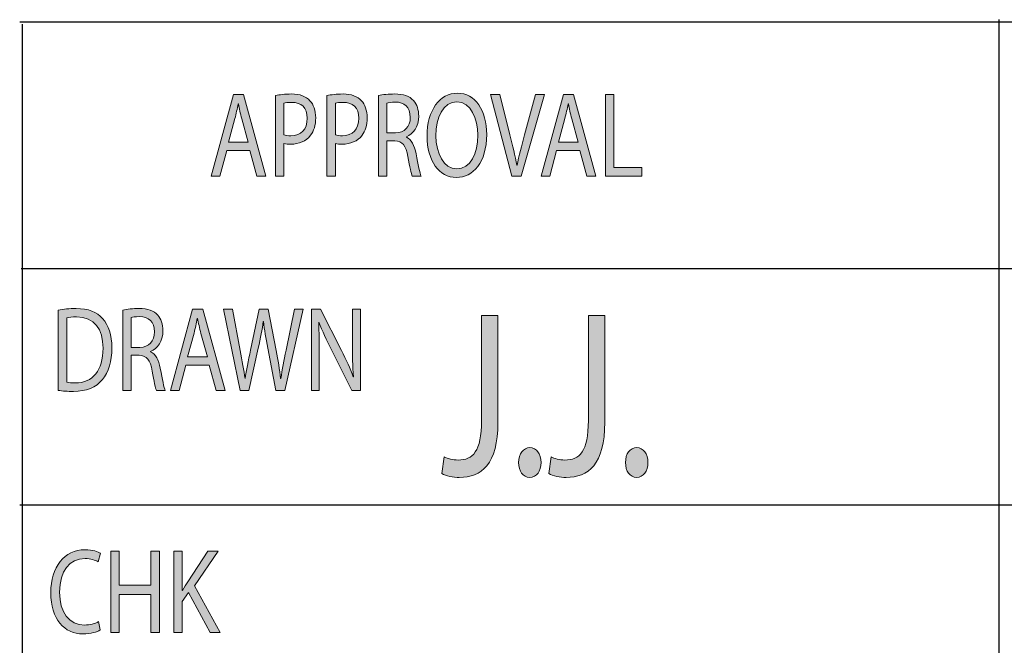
# Model space of a CAD drawing. Header units: inches. Extents: x -3.1 to 15.2, y -1.5 to 10.6.
# Tile 11 of 88: x 6.055 to 7.066, y 0.192 to 0.835. Entities that reach past the tile are written whole.
import ezdxf

# ---------------------------------------------------------------- set-up
doc = ezdxf.new("R2010")
doc.units = ezdxf.units.IN
doc.header["$MEASUREMENT"] = 0
doc.layers.add('chop', color=7, linetype='Continuous')

# ---------------------------------------------------------------- blocks, each defined once
blk = doc.blocks.new('block 3103')
at = {"layer": 'chop', "true_color": 0xffffff}
h = blk.add_hatch(color=7, dxfattribs=at)
h.dxf.hatch_style = 2
edge = h.paths.add_edge_path()
edge.add_spline(control_points=[(6.5343, 0.7166), (6.5343, 0.6878), (6.5203, 0.6725), (6.5032, 0.6725), (6.4854, 0.6725), (6.473, 0.6897), (6.473, 0.715), (6.473, 0.7417), (6.4862, 0.7591), (6.5042, 0.7591), (6.5225, 0.7591), (6.5343, 0.7415), (6.5343, 0.7166)], knot_values=[0, 0, 0, 0, 1, 1, 1, 2, 2, 2, 3, 3, 3, 4, 4, 4, 4], degree=3, periodic=1)
edge = h.paths.add_edge_path()
edge.add_spline(control_points=[(6.4822, 0.7153), (6.4822, 0.6974), (6.49, 0.6813), (6.5036, 0.6813), (6.5174, 0.6813), (6.5252, 0.6971), (6.5252, 0.7161), (6.5252, 0.7328), (6.5182, 0.7502), (6.5038, 0.7502), (6.4894, 0.7502), (6.4822, 0.7337), (6.4822, 0.7153)], knot_values=[0, 0, 0, 0, 1, 1, 1, 2, 2, 2, 3, 3, 3, 4, 4, 4, 4], degree=3, periodic=1)
h = blk.add_hatch(color=7, dxfattribs=at)
h.dxf.hatch_style = 2
h.paths.add_polyline_path([(6.2672, 0.7002), (6.2603, 0.6739), (6.2513, 0.6739), (6.2741, 0.7577), (6.2845, 0.7577), (6.3075, 0.6739), (6.2982, 0.6739), (6.291, 0.7002)])
edge = h.paths.add_edge_path()
edge.add_spline(control_points=[(6.2892, 0.7087), (6.2892, 0.7087), (6.2827, 0.7328), (6.2827, 0.7328), (6.2812, 0.7383), (6.2802, 0.7433), (6.2792, 0.7481), (6.2792, 0.7481), (6.279, 0.7481), (6.279, 0.7481), (6.278, 0.7432), (6.2769, 0.7381), (6.2756, 0.733), (6.2756, 0.733), (6.269, 0.7087), (6.269, 0.7087), (6.269, 0.7087), (6.2892, 0.7087), (6.2892, 0.7087)], knot_values=[0, 0, 0, 0, 1, 1, 1, 2, 2, 2, 3, 3, 3, 4, 4, 4, 5, 5, 5, 6, 6, 6, 6], degree=3, periodic=1)
h = blk.add_hatch(color=7, dxfattribs=at)
h.dxf.hatch_style = 2
edge = h.paths.add_edge_path()
edge.add_spline(control_points=[(6.3173, 0.7567), (6.3215, 0.7576), (6.3269, 0.7583), (6.3339, 0.7583), (6.3425, 0.7583), (6.3487, 0.7558), (6.3527, 0.7514), (6.3564, 0.7474), (6.3586, 0.7413), (6.3586, 0.7338), (6.3586, 0.7262), (6.3568, 0.7203), (6.3534, 0.7159), (6.3488, 0.7098), (6.3414, 0.7067), (6.3329, 0.7067), (6.3303, 0.7067), (6.3279, 0.7068), (6.3259, 0.7074), (6.3259, 0.7074), (6.3259, 0.6739), (6.3259, 0.6739), (6.3259, 0.6739), (6.3173, 0.6739), (6.3173, 0.6739), (6.3173, 0.6739), (6.3173, 0.7567), (6.3173, 0.7567)], knot_values=[0, 0, 0, 0, 1, 1, 1, 2, 2, 2, 3, 3, 3, 4, 4, 4, 5, 5, 5, 6, 6, 6, 7, 7, 7, 8, 8, 8, 9, 9, 9, 9], degree=3, periodic=1)
edge = h.paths.add_edge_path()
edge.add_spline(control_points=[(6.3259, 0.7163), (6.3278, 0.7157), (6.3302, 0.7154), (6.3331, 0.7154), (6.3436, 0.7154), (6.3499, 0.7217), (6.3499, 0.7333), (6.3499, 0.7444), (6.3437, 0.7497), (6.3341, 0.7497), (6.3303, 0.7497), (6.3274, 0.7494), (6.3259, 0.7489), (6.3259, 0.7489), (6.3259, 0.7163), (6.3259, 0.7163)], knot_values=[0, 0, 0, 0, 1, 1, 1, 2, 2, 2, 3, 3, 3, 4, 4, 4, 5, 5, 5, 5], degree=3, periodic=1)
h = blk.add_hatch(color=7, dxfattribs=at)
h.dxf.hatch_style = 2
edge = h.paths.add_edge_path()
edge.add_spline(control_points=[(6.3702, 0.7567), (6.3744, 0.7576), (6.3799, 0.7583), (6.3868, 0.7583), (6.3954, 0.7583), (6.4017, 0.7558), (6.4057, 0.7514), (6.4093, 0.7474), (6.4115, 0.7413), (6.4115, 0.7338), (6.4115, 0.7262), (6.4097, 0.7203), (6.4064, 0.7159), (6.4018, 0.7098), (6.3943, 0.7067), (6.3858, 0.7067), (6.3832, 0.7067), (6.3809, 0.7068), (6.3789, 0.7074), (6.3789, 0.7074), (6.3789, 0.6739), (6.3789, 0.6739), (6.3789, 0.6739), (6.3702, 0.6739), (6.3702, 0.6739), (6.3702, 0.6739), (6.3702, 0.7567), (6.3702, 0.7567)], knot_values=[0, 0, 0, 0, 1, 1, 1, 2, 2, 2, 3, 3, 3, 4, 4, 4, 5, 5, 5, 6, 6, 6, 7, 7, 7, 8, 8, 8, 9, 9, 9, 9], degree=3, periodic=1)
edge = h.paths.add_edge_path()
edge.add_spline(control_points=[(6.3789, 0.7163), (6.3808, 0.7157), (6.3832, 0.7154), (6.386, 0.7154), (6.3965, 0.7154), (6.4029, 0.7217), (6.4029, 0.7333), (6.4029, 0.7444), (6.3966, 0.7497), (6.387, 0.7497), (6.3832, 0.7497), (6.3804, 0.7494), (6.3789, 0.7489), (6.3789, 0.7489), (6.3789, 0.7163), (6.3789, 0.7163)], knot_values=[0, 0, 0, 0, 1, 1, 1, 2, 2, 2, 3, 3, 3, 4, 4, 4, 5, 5, 5, 5], degree=3, periodic=1)
h = blk.add_hatch(color=7, dxfattribs=at)
h.dxf.hatch_style = 2
edge = h.paths.add_edge_path()
edge.add_spline(control_points=[(6.4231, 0.7566), (6.4275, 0.7577), (6.4338, 0.7583), (6.4398, 0.7583), (6.449, 0.7583), (6.455, 0.7562), (6.4592, 0.7515), (6.4626, 0.7477), (6.4645, 0.742), (6.4645, 0.7356), (6.4645, 0.7245), (6.4589, 0.7171), (6.4518, 0.7142), (6.4518, 0.7142), (6.4518, 0.7138), (6.4518, 0.7138), (6.457, 0.7115), (6.4601, 0.7056), (6.4617, 0.6969), (6.4639, 0.6852), (6.4655, 0.6771), (6.4669, 0.6739), (6.4669, 0.6739), (6.4579, 0.6739), (6.4579, 0.6739), (6.4568, 0.6762), (6.4553, 0.6834), (6.4534, 0.6939), (6.4514, 0.7055), (6.4478, 0.7098), (6.44, 0.7102), (6.44, 0.7102), (6.4318, 0.7102), (6.4318, 0.7102), (6.4318, 0.7102), (6.4318, 0.6739), (6.4318, 0.6739), (6.4318, 0.6739), (6.4231, 0.6739), (6.4231, 0.6739), (6.4231, 0.6739), (6.4231, 0.7566), (6.4231, 0.7566)], knot_values=[0, 0, 0, 0, 1, 1, 1, 2, 2, 2, 3, 3, 3, 4, 4, 4, 5, 5, 5, 6, 6, 6, 7, 7, 7, 8, 8, 8, 9, 9, 9, 10, 10, 10, 11, 11, 11, 12, 12, 12, 13, 13, 13, 14, 14, 14, 14], degree=3, periodic=1)
edge = h.paths.add_edge_path()
edge.add_spline(control_points=[(6.4318, 0.7184), (6.4318, 0.7184), (6.4407, 0.7184), (6.4407, 0.7184), (6.4499, 0.7184), (6.4558, 0.7247), (6.4558, 0.7343), (6.4558, 0.7451), (6.4495, 0.7499), (6.4404, 0.75), (6.4362, 0.75), (6.4332, 0.7495), (6.4318, 0.749), (6.4318, 0.749), (6.4318, 0.7184), (6.4318, 0.7184)], knot_values=[0, 0, 0, 0, 1, 1, 1, 2, 2, 2, 3, 3, 3, 4, 4, 4, 5, 5, 5, 5], degree=3, periodic=1)
h = blk.add_hatch(color=7, dxfattribs=at)
h.dxf.hatch_style = 2
edge = h.paths.add_edge_path()
edge.add_spline(control_points=[(6.5603, 0.6739), (6.5603, 0.6739), (6.5383, 0.7577), (6.5383, 0.7577), (6.5383, 0.7577), (6.5477, 0.7577), (6.5477, 0.7577), (6.5477, 0.7577), (6.5582, 0.7164), (6.5582, 0.7164), (6.5611, 0.7051), (6.5635, 0.6949), (6.5653, 0.685), (6.5653, 0.685), (6.5655, 0.685), (6.5655, 0.685), (6.5674, 0.6948), (6.5702, 0.7053), (6.5732, 0.7163), (6.5732, 0.7163), (6.5846, 0.7577), (6.5846, 0.7577), (6.5846, 0.7577), (6.5938, 0.7577), (6.5938, 0.7577), (6.5938, 0.7577), (6.5698, 0.6739), (6.5698, 0.6739), (6.5698, 0.6739), (6.5603, 0.6739), (6.5603, 0.6739)], knot_values=[0, 0, 0, 0, 1, 1, 1, 2, 2, 2, 3, 3, 3, 4, 4, 4, 5, 5, 5, 6, 6, 6, 7, 7, 7, 8, 8, 8, 9, 9, 9, 10, 10, 10, 10], degree=3, periodic=1)
h = blk.add_hatch(color=7, dxfattribs=at)
h.dxf.hatch_style = 2
h.paths.add_polyline_path([(6.6062, 0.7002), (6.5993, 0.6739), (6.5903, 0.6739), (6.6131, 0.7577), (6.6235, 0.7577), (6.6465, 0.6739), (6.6372, 0.6739), (6.63, 0.7002)])
edge = h.paths.add_edge_path()
edge.add_spline(control_points=[(6.6282, 0.7087), (6.6282, 0.7087), (6.6217, 0.7328), (6.6217, 0.7328), (6.6202, 0.7383), (6.6192, 0.7433), (6.6182, 0.7481), (6.6182, 0.7481), (6.618, 0.7481), (6.618, 0.7481), (6.617, 0.7432), (6.6159, 0.7381), (6.6146, 0.733), (6.6146, 0.733), (6.608, 0.7087), (6.608, 0.7087), (6.608, 0.7087), (6.6282, 0.7087), (6.6282, 0.7087)], knot_values=[0, 0, 0, 0, 1, 1, 1, 2, 2, 2, 3, 3, 3, 4, 4, 4, 5, 5, 5, 6, 6, 6, 6], degree=3, periodic=1)
h = blk.add_hatch(color=7, dxfattribs=at)
h.dxf.hatch_style = 2
h.paths.add_polyline_path([(6.6563, 0.7577), (6.6649, 0.7577), (6.6649, 0.6829), (6.6936, 0.6829), (6.6936, 0.6739), (6.6563, 0.6739)])
at = {"layer": 'chop', "lineweight": 0}
for points in [[(6.2672, 0.7002), (6.2603, 0.6739), (6.2513, 0.6739), (6.2741, 0.7577), (6.2845, 0.7577), (6.3075, 0.6739), (6.2982, 0.6739), (6.291, 0.7002), (6.2672, 0.7002)], [(6.6062, 0.7002), (6.5993, 0.6739), (6.5903, 0.6739), (6.6131, 0.7577), (6.6235, 0.7577), (6.6465, 0.6739), (6.6372, 0.6739), (6.63, 0.7002), (6.6062, 0.7002)], [(6.6563, 0.7577), (6.6649, 0.7577), (6.6649, 0.6829), (6.6936, 0.6829), (6.6936, 0.6739), (6.6563, 0.6739), (6.6563, 0.7577)]]:
    blk.add_lwpolyline(points, dxfattribs=at)
for points, knots in [([(6.5343, 0.7166), (6.5343, 0.6878), (6.5203, 0.6725), (6.5032, 0.6725), (6.4854, 0.6725), (6.473, 0.6897), (6.473, 0.715), (6.473, 0.7417), (6.4862, 0.7591), (6.5042, 0.7591), (6.5225, 0.7591), (6.5343, 0.7415), (6.5343, 0.7166)], [0, 0, 0, 0, 1, 1, 1, 2, 2, 2, 3, 3, 3, 4, 4, 4, 4]), ([(6.3173, 0.7567), (6.3215, 0.7576), (6.3269, 0.7583), (6.3339, 0.7583), (6.3425, 0.7583), (6.3487, 0.7558), (6.3527, 0.7514), (6.3564, 0.7474), (6.3586, 0.7413), (6.3586, 0.7338), (6.3586, 0.7262), (6.3568, 0.7203), (6.3534, 0.7159), (6.3488, 0.7098), (6.3414, 0.7067), (6.3329, 0.7067), (6.3303, 0.7067), (6.3279, 0.7068), (6.3259, 0.7074), (6.3259, 0.7074), (6.3259, 0.6739), (6.3259, 0.6739), (6.3259, 0.6739), (6.3173, 0.6739), (6.3173, 0.6739), (6.3173, 0.6739), (6.3173, 0.7567), (6.3173, 0.7567)], [0, 0, 0, 0, 1, 1, 1, 2, 2, 2, 3, 3, 3, 4, 4, 4, 5, 5, 5, 6, 6, 6, 7, 7, 7, 8, 8, 8, 9, 9, 9, 9]), ([(6.3259, 0.7163), (6.3278, 0.7157), (6.3302, 0.7154), (6.3331, 0.7154), (6.3436, 0.7154), (6.3499, 0.7217), (6.3499, 0.7333), (6.3499, 0.7444), (6.3437, 0.7497), (6.3341, 0.7497), (6.3303, 0.7497), (6.3274, 0.7494), (6.3259, 0.7489), (6.3259, 0.7489), (6.3259, 0.7163), (6.3259, 0.7163)], [0, 0, 0, 0, 1, 1, 1, 2, 2, 2, 3, 3, 3, 4, 4, 4, 5, 5, 5, 5]), ([(6.3702, 0.7567), (6.3744, 0.7576), (6.3799, 0.7583), (6.3868, 0.7583), (6.3954, 0.7583), (6.4017, 0.7558), (6.4057, 0.7514), (6.4093, 0.7474), (6.4115, 0.7413), (6.4115, 0.7338), (6.4115, 0.7262), (6.4097, 0.7203), (6.4064, 0.7159), (6.4018, 0.7098), (6.3943, 0.7067), (6.3858, 0.7067), (6.3832, 0.7067), (6.3809, 0.7068), (6.3789, 0.7074), (6.3789, 0.7074), (6.3789, 0.6739), (6.3789, 0.6739), (6.3789, 0.6739), (6.3702, 0.6739), (6.3702, 0.6739), (6.3702, 0.6739), (6.3702, 0.7567), (6.3702, 0.7567)], [0, 0, 0, 0, 1, 1, 1, 2, 2, 2, 3, 3, 3, 4, 4, 4, 5, 5, 5, 6, 6, 6, 7, 7, 7, 8, 8, 8, 9, 9, 9, 9]), ([(6.3789, 0.7163), (6.3808, 0.7157), (6.3832, 0.7154), (6.386, 0.7154), (6.3965, 0.7154), (6.4029, 0.7217), (6.4029, 0.7333), (6.4029, 0.7444), (6.3966, 0.7497), (6.387, 0.7497), (6.3832, 0.7497), (6.3804, 0.7494), (6.3789, 0.7489), (6.3789, 0.7489), (6.3789, 0.7163), (6.3789, 0.7163)], [0, 0, 0, 0, 1, 1, 1, 2, 2, 2, 3, 3, 3, 4, 4, 4, 5, 5, 5, 5]), ([(6.4231, 0.7566), (6.4275, 0.7577), (6.4338, 0.7583), (6.4398, 0.7583), (6.449, 0.7583), (6.455, 0.7562), (6.4592, 0.7515), (6.4626, 0.7477), (6.4645, 0.742), (6.4645, 0.7356), (6.4645, 0.7245), (6.4589, 0.7171), (6.4518, 0.7142), (6.4518, 0.7142), (6.4518, 0.7138), (6.4518, 0.7138), (6.457, 0.7115), (6.4601, 0.7056), (6.4617, 0.6969), (6.4639, 0.6852), (6.4655, 0.6771), (6.4669, 0.6739), (6.4669, 0.6739), (6.4579, 0.6739), (6.4579, 0.6739), (6.4568, 0.6762), (6.4553, 0.6834), (6.4534, 0.6939), (6.4514, 0.7055), (6.4478, 0.7098), (6.44, 0.7102), (6.44, 0.7102), (6.4318, 0.7102), (6.4318, 0.7102), (6.4318, 0.7102), (6.4318, 0.6739), (6.4318, 0.6739), (6.4318, 0.6739), (6.4231, 0.6739), (6.4231, 0.6739), (6.4231, 0.6739), (6.4231, 0.7566), (6.4231, 0.7566)], [0, 0, 0, 0, 1, 1, 1, 2, 2, 2, 3, 3, 3, 4, 4, 4, 5, 5, 5, 6, 6, 6, 7, 7, 7, 8, 8, 8, 9, 9, 9, 10, 10, 10, 11, 11, 11, 12, 12, 12, 13, 13, 13, 14, 14, 14, 14]), ([(6.4318, 0.7184), (6.4318, 0.7184), (6.4407, 0.7184), (6.4407, 0.7184), (6.4499, 0.7184), (6.4558, 0.7247), (6.4558, 0.7343), (6.4558, 0.7451), (6.4495, 0.7499), (6.4404, 0.75), (6.4362, 0.75), (6.4332, 0.7495), (6.4318, 0.749), (6.4318, 0.749), (6.4318, 0.7184), (6.4318, 0.7184)], [0, 0, 0, 0, 1, 1, 1, 2, 2, 2, 3, 3, 3, 4, 4, 4, 5, 5, 5, 5]), ([(6.4822, 0.7153), (6.4822, 0.6974), (6.49, 0.6813), (6.5036, 0.6813), (6.5174, 0.6813), (6.5252, 0.6971), (6.5252, 0.7161), (6.5252, 0.7328), (6.5182, 0.7502), (6.5038, 0.7502), (6.4894, 0.7502), (6.4822, 0.7337), (6.4822, 0.7153)], [0, 0, 0, 0, 1, 1, 1, 2, 2, 2, 3, 3, 3, 4, 4, 4, 4]), ([(6.5603, 0.6739), (6.5603, 0.6739), (6.5383, 0.7577), (6.5383, 0.7577), (6.5383, 0.7577), (6.5477, 0.7577), (6.5477, 0.7577), (6.5477, 0.7577), (6.5582, 0.7164), (6.5582, 0.7164), (6.5611, 0.7051), (6.5635, 0.6949), (6.5653, 0.685), (6.5653, 0.685), (6.5655, 0.685), (6.5655, 0.685), (6.5674, 0.6948), (6.5702, 0.7053), (6.5732, 0.7163), (6.5732, 0.7163), (6.5846, 0.7577), (6.5846, 0.7577), (6.5846, 0.7577), (6.5938, 0.7577), (6.5938, 0.7577), (6.5938, 0.7577), (6.5698, 0.6739), (6.5698, 0.6739), (6.5698, 0.6739), (6.5603, 0.6739), (6.5603, 0.6739)], [0, 0, 0, 0, 1, 1, 1, 2, 2, 2, 3, 3, 3, 4, 4, 4, 5, 5, 5, 6, 6, 6, 7, 7, 7, 8, 8, 8, 9, 9, 9, 10, 10, 10, 10]), ([(6.2892, 0.7087), (6.2892, 0.7087), (6.2827, 0.7328), (6.2827, 0.7328), (6.2812, 0.7383), (6.2802, 0.7433), (6.2792, 0.7481), (6.2792, 0.7481), (6.279, 0.7481), (6.279, 0.7481), (6.278, 0.7432), (6.2769, 0.7381), (6.2756, 0.733), (6.2756, 0.733), (6.269, 0.7087), (6.269, 0.7087), (6.269, 0.7087), (6.2892, 0.7087), (6.2892, 0.7087)], [0, 0, 0, 0, 1, 1, 1, 2, 2, 2, 3, 3, 3, 4, 4, 4, 5, 5, 5, 6, 6, 6, 6]), ([(6.6282, 0.7087), (6.6282, 0.7087), (6.6217, 0.7328), (6.6217, 0.7328), (6.6202, 0.7383), (6.6192, 0.7433), (6.6182, 0.7481), (6.6182, 0.7481), (6.618, 0.7481), (6.618, 0.7481), (6.617, 0.7432), (6.6159, 0.7381), (6.6146, 0.733), (6.6146, 0.733), (6.608, 0.7087), (6.608, 0.7087), (6.608, 0.7087), (6.6282, 0.7087), (6.6282, 0.7087)], [0, 0, 0, 0, 1, 1, 1, 2, 2, 2, 3, 3, 3, 4, 4, 4, 5, 5, 5, 6, 6, 6, 6])]:
    blk.add_open_spline(points, degree=3, knots=knots, dxfattribs=at)
blk = doc.blocks.new('block 3102')
at = {"layer": 'chop'}
blk.add_blockref('block 3103', (0, 0), dxfattribs=at)
blk = doc.blocks.new('block 3107')
at = {"layer": 'chop', "true_color": 0xffffff}
h = blk.add_hatch(color=7, dxfattribs=at)
h.dxf.hatch_style = 2
edge = h.paths.add_edge_path()
edge.add_spline(control_points=[(6.0941, 0.5361), (6.0994, 0.5371), (6.1056, 0.5378), (6.1125, 0.5378), (6.125, 0.5378), (6.1338, 0.5342), (6.1397, 0.5274), (6.1457, 0.5205), (6.1492, 0.5108), (6.1492, 0.4973), (6.1492, 0.4836), (6.1458, 0.4724), (6.1395, 0.4647), (6.1332, 0.4569), (6.1229, 0.4526), (6.1098, 0.4526), (6.1037, 0.4526), (6.0985, 0.453), (6.0941, 0.4536), (6.0941, 0.4536), (6.0941, 0.5361), (6.0941, 0.5361)], knot_values=[0, 0, 0, 0, 1, 1, 1, 2, 2, 2, 3, 3, 3, 4, 4, 4, 5, 5, 5, 6, 6, 6, 7, 7, 7, 7], degree=3, periodic=1)
edge = h.paths.add_edge_path()
edge.add_spline(control_points=[(6.1028, 0.462), (6.105, 0.4615), (6.1081, 0.4613), (6.1115, 0.4613), (6.13, 0.4613), (6.1401, 0.4743), (6.1401, 0.4969), (6.1402, 0.5167), (6.1312, 0.5293), (6.1129, 0.5293), (6.1084, 0.5293), (6.105, 0.5288), (6.1028, 0.5281), (6.1028, 0.5281), (6.1028, 0.462), (6.1028, 0.462)], knot_values=[0, 0, 0, 0, 1, 1, 1, 2, 2, 2, 3, 3, 3, 4, 4, 4, 5, 5, 5, 5], degree=3, periodic=1)
h = blk.add_hatch(color=7, dxfattribs=at)
h.dxf.hatch_style = 2
edge = h.paths.add_edge_path()
edge.add_spline(control_points=[(6.1604, 0.5361), (6.1647, 0.5372), (6.171, 0.5378), (6.177, 0.5378), (6.1863, 0.5378), (6.1922, 0.5357), (6.1964, 0.531), (6.1998, 0.5273), (6.2017, 0.5215), (6.2017, 0.5151), (6.2017, 0.504), (6.1961, 0.4967), (6.189, 0.4937), (6.189, 0.4937), (6.189, 0.4933), (6.189, 0.4933), (6.1942, 0.4911), (6.1973, 0.4851), (6.1989, 0.4764), (6.2011, 0.4647), (6.2027, 0.4566), (6.2041, 0.4534), (6.2041, 0.4534), (6.1951, 0.4534), (6.1951, 0.4534), (6.194, 0.4557), (6.1925, 0.4629), (6.1906, 0.4734), (6.1887, 0.485), (6.1851, 0.4893), (6.1772, 0.4897), (6.1772, 0.4897), (6.169, 0.4897), (6.169, 0.4897), (6.169, 0.4897), (6.169, 0.4534), (6.169, 0.4534), (6.169, 0.4534), (6.1604, 0.4534), (6.1604, 0.4534), (6.1604, 0.4534), (6.1604, 0.5361), (6.1604, 0.5361)], knot_values=[0, 0, 0, 0, 1, 1, 1, 2, 2, 2, 3, 3, 3, 4, 4, 4, 5, 5, 5, 6, 6, 6, 7, 7, 7, 8, 8, 8, 9, 9, 9, 10, 10, 10, 11, 11, 11, 12, 12, 12, 13, 13, 13, 14, 14, 14, 14], degree=3, periodic=1)
edge = h.paths.add_edge_path()
edge.add_spline(control_points=[(6.169, 0.4979), (6.169, 0.4979), (6.1779, 0.4979), (6.1779, 0.4979), (6.1872, 0.4979), (6.193, 0.5042), (6.193, 0.5138), (6.193, 0.5246), (6.1868, 0.5294), (6.1776, 0.5295), (6.1734, 0.5295), (6.1704, 0.529), (6.169, 0.5285), (6.169, 0.5285), (6.169, 0.4979), (6.169, 0.4979)], knot_values=[0, 0, 0, 0, 1, 1, 1, 2, 2, 2, 3, 3, 3, 4, 4, 4, 5, 5, 5, 5], degree=3, periodic=1)
h = blk.add_hatch(color=7, dxfattribs=at)
h.dxf.hatch_style = 2
h.paths.add_polyline_path([(6.2252, 0.4797), (6.2183, 0.4534), (6.2093, 0.4534), (6.2321, 0.5372), (6.2426, 0.5372), (6.2655, 0.4534), (6.2562, 0.4534), (6.2491, 0.4797)])
edge = h.paths.add_edge_path()
edge.add_spline(control_points=[(6.2473, 0.4882), (6.2473, 0.4882), (6.2407, 0.5123), (6.2407, 0.5123), (6.2392, 0.5178), (6.2382, 0.5228), (6.2372, 0.5276), (6.2372, 0.5276), (6.237, 0.5276), (6.237, 0.5276), (6.236, 0.5227), (6.2349, 0.5176), (6.2336, 0.5125), (6.2336, 0.5125), (6.227, 0.4882), (6.227, 0.4882), (6.227, 0.4882), (6.2473, 0.4882), (6.2473, 0.4882)], knot_values=[0, 0, 0, 0, 1, 1, 1, 2, 2, 2, 3, 3, 3, 4, 4, 4, 5, 5, 5, 6, 6, 6, 6], degree=3, periodic=1)
h = blk.add_hatch(color=7, dxfattribs=at)
h.dxf.hatch_style = 2
edge = h.paths.add_edge_path()
edge.add_spline(control_points=[(6.281, 0.4534), (6.281, 0.4534), (6.2639, 0.5372), (6.2639, 0.5372), (6.2639, 0.5372), (6.2731, 0.5372), (6.2731, 0.5372), (6.2731, 0.5372), (6.2811, 0.4948), (6.2811, 0.4948), (6.2831, 0.4843), (6.2848, 0.4739), (6.286, 0.4658), (6.286, 0.4658), (6.2862, 0.4658), (6.2862, 0.4658), (6.2873, 0.4741), (6.2894, 0.4841), (6.2917, 0.4949), (6.2917, 0.4949), (6.3007, 0.5372), (6.3007, 0.5372), (6.3007, 0.5372), (6.3097, 0.5372), (6.3097, 0.5372), (6.3097, 0.5372), (6.3179, 0.4947), (6.3179, 0.4947), (6.3198, 0.4847), (6.3216, 0.4748), (6.3226, 0.4659), (6.3226, 0.4659), (6.3228, 0.4659), (6.3228, 0.4659), (6.3242, 0.4751), (6.3261, 0.4845), (6.3282, 0.4949), (6.3282, 0.4949), (6.337, 0.5372), (6.337, 0.5372), (6.337, 0.5372), (6.3459, 0.5372), (6.3459, 0.5372), (6.3459, 0.5372), (6.3269, 0.4534), (6.3269, 0.4534), (6.3269, 0.4534), (6.3178, 0.4534), (6.3178, 0.4534), (6.3178, 0.4534), (6.3094, 0.497), (6.3094, 0.497), (6.3073, 0.5077), (6.3059, 0.5159), (6.305, 0.5244), (6.305, 0.5244), (6.3048, 0.5244), (6.3048, 0.5244), (6.3036, 0.5161), (6.3021, 0.5079), (6.2996, 0.497), (6.2996, 0.497), (6.29, 0.4534), (6.29, 0.4534), (6.29, 0.4534), (6.281, 0.4534), (6.281, 0.4534)], knot_values=[0, 0, 0, 0, 1, 1, 1, 2, 2, 2, 3, 3, 3, 4, 4, 4, 5, 5, 5, 6, 6, 6, 7, 7, 7, 8, 8, 8, 9, 9, 9, 10, 10, 10, 11, 11, 11, 12, 12, 12, 13, 13, 13, 14, 14, 14, 15, 15, 15, 16, 16, 16, 17, 17, 17, 18, 18, 18, 19, 19, 19, 20, 20, 20, 21, 21, 21, 22, 22, 22, 22], degree=3, periodic=1)
h = blk.add_hatch(color=7, dxfattribs=at)
h.dxf.hatch_style = 2
edge = h.paths.add_edge_path()
edge.add_spline(control_points=[(6.3542, 0.4534), (6.3542, 0.4534), (6.3542, 0.5372), (6.3542, 0.5372), (6.3542, 0.5372), (6.3636, 0.5372), (6.3636, 0.5372), (6.3636, 0.5372), (6.3852, 0.4948), (6.3852, 0.4948), (6.3901, 0.485), (6.394, 0.4761), (6.3972, 0.4676), (6.3972, 0.4676), (6.3974, 0.4677), (6.3974, 0.4677), (6.3966, 0.4789), (6.3964, 0.4891), (6.3964, 0.5021), (6.3964, 0.5021), (6.3964, 0.5372), (6.3964, 0.5372), (6.3964, 0.5372), (6.4046, 0.5372), (6.4046, 0.5372), (6.4046, 0.5372), (6.4046, 0.4534), (6.4046, 0.4534), (6.4046, 0.4534), (6.3958, 0.4534), (6.3958, 0.4534), (6.3958, 0.4534), (6.3745, 0.4959), (6.3745, 0.4959), (6.3698, 0.5052), (6.3653, 0.5148), (6.362, 0.5239), (6.362, 0.5239), (6.3617, 0.5238), (6.3617, 0.5238), (6.3622, 0.5132), (6.3623, 0.5031), (6.3623, 0.4892), (6.3623, 0.4892), (6.3623, 0.4534), (6.3623, 0.4534), (6.3623, 0.4534), (6.3542, 0.4534), (6.3542, 0.4534)], knot_values=[0, 0, 0, 0, 1, 1, 1, 2, 2, 2, 3, 3, 3, 4, 4, 4, 5, 5, 5, 6, 6, 6, 7, 7, 7, 8, 8, 8, 9, 9, 9, 10, 10, 10, 11, 11, 11, 12, 12, 12, 13, 13, 13, 14, 14, 14, 15, 15, 15, 16, 16, 16, 16], degree=3, periodic=1)
at = {"layer": 'chop', "lineweight": 0}
blk.add_lwpolyline([(6.2252, 0.4797), (6.2183, 0.4534), (6.2093, 0.4534), (6.2321, 0.5372), (6.2426, 0.5372), (6.2655, 0.4534), (6.2562, 0.4534), (6.2491, 0.4797), (6.2252, 0.4797)], dxfattribs=at)
for points, knots in [([(6.0941, 0.5361), (6.0994, 0.5371), (6.1056, 0.5378), (6.1125, 0.5378), (6.125, 0.5378), (6.1338, 0.5342), (6.1397, 0.5274), (6.1457, 0.5205), (6.1492, 0.5108), (6.1492, 0.4973), (6.1492, 0.4836), (6.1458, 0.4724), (6.1395, 0.4647), (6.1332, 0.4569), (6.1229, 0.4526), (6.1098, 0.4526), (6.1037, 0.4526), (6.0985, 0.453), (6.0941, 0.4536), (6.0941, 0.4536), (6.0941, 0.5361), (6.0941, 0.5361)], [0, 0, 0, 0, 1, 1, 1, 2, 2, 2, 3, 3, 3, 4, 4, 4, 5, 5, 5, 6, 6, 6, 7, 7, 7, 7]), ([(6.1604, 0.5361), (6.1647, 0.5372), (6.171, 0.5378), (6.177, 0.5378), (6.1863, 0.5378), (6.1922, 0.5357), (6.1964, 0.531), (6.1998, 0.5273), (6.2017, 0.5215), (6.2017, 0.5151), (6.2017, 0.504), (6.1961, 0.4967), (6.189, 0.4937), (6.189, 0.4937), (6.189, 0.4933), (6.189, 0.4933), (6.1942, 0.4911), (6.1973, 0.4851), (6.1989, 0.4764), (6.2011, 0.4647), (6.2027, 0.4566), (6.2041, 0.4534), (6.2041, 0.4534), (6.1951, 0.4534), (6.1951, 0.4534), (6.194, 0.4557), (6.1925, 0.4629), (6.1906, 0.4734), (6.1887, 0.485), (6.1851, 0.4893), (6.1772, 0.4897), (6.1772, 0.4897), (6.169, 0.4897), (6.169, 0.4897), (6.169, 0.4897), (6.169, 0.4534), (6.169, 0.4534), (6.169, 0.4534), (6.1604, 0.4534), (6.1604, 0.4534), (6.1604, 0.4534), (6.1604, 0.5361), (6.1604, 0.5361)], [0, 0, 0, 0, 1, 1, 1, 2, 2, 2, 3, 3, 3, 4, 4, 4, 5, 5, 5, 6, 6, 6, 7, 7, 7, 8, 8, 8, 9, 9, 9, 10, 10, 10, 11, 11, 11, 12, 12, 12, 13, 13, 13, 14, 14, 14, 14]), ([(6.281, 0.4534), (6.281, 0.4534), (6.2639, 0.5372), (6.2639, 0.5372), (6.2639, 0.5372), (6.2731, 0.5372), (6.2731, 0.5372), (6.2731, 0.5372), (6.2811, 0.4948), (6.2811, 0.4948), (6.2831, 0.4843), (6.2848, 0.4739), (6.286, 0.4658), (6.286, 0.4658), (6.2862, 0.4658), (6.2862, 0.4658), (6.2873, 0.4741), (6.2894, 0.4841), (6.2917, 0.4949), (6.2917, 0.4949), (6.3007, 0.5372), (6.3007, 0.5372), (6.3007, 0.5372), (6.3097, 0.5372), (6.3097, 0.5372), (6.3097, 0.5372), (6.3179, 0.4947), (6.3179, 0.4947), (6.3198, 0.4847), (6.3216, 0.4748), (6.3226, 0.4659), (6.3226, 0.4659), (6.3228, 0.4659), (6.3228, 0.4659), (6.3242, 0.4751), (6.3261, 0.4845), (6.3282, 0.4949), (6.3282, 0.4949), (6.337, 0.5372), (6.337, 0.5372), (6.337, 0.5372), (6.3459, 0.5372), (6.3459, 0.5372), (6.3459, 0.5372), (6.3269, 0.4534), (6.3269, 0.4534), (6.3269, 0.4534), (6.3178, 0.4534), (6.3178, 0.4534), (6.3178, 0.4534), (6.3094, 0.497), (6.3094, 0.497), (6.3073, 0.5077), (6.3059, 0.5159), (6.305, 0.5244), (6.305, 0.5244), (6.3048, 0.5244), (6.3048, 0.5244), (6.3036, 0.5161), (6.3021, 0.5079), (6.2996, 0.497), (6.2996, 0.497), (6.29, 0.4534), (6.29, 0.4534), (6.29, 0.4534), (6.281, 0.4534), (6.281, 0.4534)], [0, 0, 0, 0, 1, 1, 1, 2, 2, 2, 3, 3, 3, 4, 4, 4, 5, 5, 5, 6, 6, 6, 7, 7, 7, 8, 8, 8, 9, 9, 9, 10, 10, 10, 11, 11, 11, 12, 12, 12, 13, 13, 13, 14, 14, 14, 15, 15, 15, 16, 16, 16, 17, 17, 17, 18, 18, 18, 19, 19, 19, 20, 20, 20, 21, 21, 21, 22, 22, 22, 22]), ([(6.3542, 0.4534), (6.3542, 0.4534), (6.3542, 0.5372), (6.3542, 0.5372), (6.3542, 0.5372), (6.3636, 0.5372), (6.3636, 0.5372), (6.3636, 0.5372), (6.3852, 0.4948), (6.3852, 0.4948), (6.3901, 0.485), (6.394, 0.4761), (6.3972, 0.4676), (6.3972, 0.4676), (6.3974, 0.4677), (6.3974, 0.4677), (6.3966, 0.4789), (6.3964, 0.4891), (6.3964, 0.5021), (6.3964, 0.5021), (6.3964, 0.5372), (6.3964, 0.5372), (6.3964, 0.5372), (6.4046, 0.5372), (6.4046, 0.5372), (6.4046, 0.5372), (6.4046, 0.4534), (6.4046, 0.4534), (6.4046, 0.4534), (6.3958, 0.4534), (6.3958, 0.4534), (6.3958, 0.4534), (6.3745, 0.4959), (6.3745, 0.4959), (6.3698, 0.5052), (6.3653, 0.5148), (6.362, 0.5239), (6.362, 0.5239), (6.3617, 0.5238), (6.3617, 0.5238), (6.3622, 0.5132), (6.3623, 0.5031), (6.3623, 0.4892), (6.3623, 0.4892), (6.3623, 0.4534), (6.3623, 0.4534), (6.3623, 0.4534), (6.3542, 0.4534), (6.3542, 0.4534)], [0, 0, 0, 0, 1, 1, 1, 2, 2, 2, 3, 3, 3, 4, 4, 4, 5, 5, 5, 6, 6, 6, 7, 7, 7, 8, 8, 8, 9, 9, 9, 10, 10, 10, 11, 11, 11, 12, 12, 12, 13, 13, 13, 14, 14, 14, 15, 15, 15, 16, 16, 16, 16]), ([(6.1028, 0.462), (6.105, 0.4615), (6.1081, 0.4613), (6.1115, 0.4613), (6.13, 0.4613), (6.1401, 0.4743), (6.1401, 0.4969), (6.1402, 0.5167), (6.1312, 0.5293), (6.1129, 0.5293), (6.1084, 0.5293), (6.105, 0.5288), (6.1028, 0.5281), (6.1028, 0.5281), (6.1028, 0.462), (6.1028, 0.462)], [0, 0, 0, 0, 1, 1, 1, 2, 2, 2, 3, 3, 3, 4, 4, 4, 5, 5, 5, 5]), ([(6.169, 0.4979), (6.169, 0.4979), (6.1779, 0.4979), (6.1779, 0.4979), (6.1872, 0.4979), (6.193, 0.5042), (6.193, 0.5138), (6.193, 0.5246), (6.1868, 0.5294), (6.1776, 0.5295), (6.1734, 0.5295), (6.1704, 0.529), (6.169, 0.5285), (6.169, 0.5285), (6.169, 0.4979), (6.169, 0.4979)], [0, 0, 0, 0, 1, 1, 1, 2, 2, 2, 3, 3, 3, 4, 4, 4, 5, 5, 5, 5]), ([(6.2473, 0.4882), (6.2473, 0.4882), (6.2407, 0.5123), (6.2407, 0.5123), (6.2392, 0.5178), (6.2382, 0.5228), (6.2372, 0.5276), (6.2372, 0.5276), (6.237, 0.5276), (6.237, 0.5276), (6.236, 0.5227), (6.2349, 0.5176), (6.2336, 0.5125), (6.2336, 0.5125), (6.227, 0.4882), (6.227, 0.4882), (6.227, 0.4882), (6.2473, 0.4882), (6.2473, 0.4882)], [0, 0, 0, 0, 1, 1, 1, 2, 2, 2, 3, 3, 3, 4, 4, 4, 5, 5, 5, 6, 6, 6, 6])]:
    blk.add_open_spline(points, degree=3, knots=knots, dxfattribs=at)
blk = doc.blocks.new('block 3106')
at = {"layer": 'chop'}
blk.add_blockref('block 3107', (0, 0), dxfattribs=at)
blk = doc.blocks.new('block 3109')
at = {"layer": 'chop', "true_color": 0xffffff}
h = blk.add_hatch(color=7, dxfattribs=at)
h.dxf.hatch_style = 2
edge = h.paths.add_edge_path()
edge.add_spline(control_points=[(6.1373, 0.2074), (6.1341, 0.2054), (6.1277, 0.2034), (6.1195, 0.2034), (6.1006, 0.2034), (6.0864, 0.2184), (6.0864, 0.2458), (6.0864, 0.2721), (6.1006, 0.2899), (6.1214, 0.2899), (6.1298, 0.2899), (6.1351, 0.2877), (6.1374, 0.2862), (6.1374, 0.2862), (6.1353, 0.2773), (6.1353, 0.2773), (6.132, 0.2793), (6.1273, 0.2808), (6.1217, 0.2808), (6.106, 0.2808), (6.0955, 0.2682), (6.0955, 0.2462), (6.0955, 0.2257), (6.105, 0.2125), (6.1213, 0.2125), (6.1266, 0.2125), (6.132, 0.2139), (6.1355, 0.216), (6.1355, 0.216), (6.1373, 0.2074), (6.1373, 0.2074)], knot_values=[0, 0, 0, 0, 1, 1, 1, 2, 2, 2, 3, 3, 3, 4, 4, 4, 5, 5, 5, 6, 6, 6, 7, 7, 7, 8, 8, 8, 9, 9, 9, 10, 10, 10, 10], degree=3, periodic=1)
h = blk.add_hatch(color=7, dxfattribs=at)
h.dxf.hatch_style = 2
h.paths.add_polyline_path([(6.1567, 0.2885), (6.1567, 0.2534), (6.1892, 0.2534), (6.1892, 0.2885), (6.198, 0.2885), (6.198, 0.2047), (6.1892, 0.2047), (6.1892, 0.244), (6.1567, 0.244), (6.1567, 0.2047), (6.1481, 0.2047), (6.1481, 0.2885)])
h = blk.add_hatch(color=7, dxfattribs=at)
h.dxf.hatch_style = 2
edge = h.paths.add_edge_path()
edge.add_spline(control_points=[(6.2129, 0.2885), (6.2129, 0.2885), (6.2216, 0.2885), (6.2216, 0.2885), (6.2216, 0.2885), (6.2216, 0.2481), (6.2216, 0.2481), (6.2216, 0.2481), (6.2219, 0.2481), (6.2219, 0.2481), (6.2237, 0.2513), (6.2255, 0.2543), (6.2272, 0.257), (6.2272, 0.257), (6.2477, 0.2885), (6.2477, 0.2885), (6.2477, 0.2885), (6.2585, 0.2885), (6.2585, 0.2885), (6.2585, 0.2885), (6.2342, 0.2529), (6.2342, 0.2529), (6.2342, 0.2529), (6.2604, 0.2047), (6.2604, 0.2047), (6.2604, 0.2047), (6.2501, 0.2047), (6.2501, 0.2047), (6.2501, 0.2047), (6.228, 0.2458), (6.228, 0.2458), (6.228, 0.2458), (6.2216, 0.2366), (6.2216, 0.2366), (6.2216, 0.2366), (6.2216, 0.2047), (6.2216, 0.2047), (6.2216, 0.2047), (6.2129, 0.2047), (6.2129, 0.2047), (6.2129, 0.2047), (6.2129, 0.2885), (6.2129, 0.2885)], knot_values=[0, 0, 0, 0, 1, 1, 1, 2, 2, 2, 3, 3, 3, 4, 4, 4, 5, 5, 5, 6, 6, 6, 7, 7, 7, 8, 8, 8, 9, 9, 9, 10, 10, 10, 11, 11, 11, 12, 12, 12, 13, 13, 13, 14, 14, 14, 14], degree=3, periodic=1)
at = {"layer": 'chop', "lineweight": 0}
blk.add_lwpolyline([(6.1567, 0.2885), (6.1567, 0.2534), (6.1892, 0.2534), (6.1892, 0.2885), (6.198, 0.2885), (6.198, 0.2047), (6.1892, 0.2047), (6.1892, 0.244), (6.1567, 0.244), (6.1567, 0.2047), (6.1481, 0.2047), (6.1481, 0.2885), (6.1567, 0.2885)], dxfattribs=at)
for points, knots in [([(6.1373, 0.2074), (6.1341, 0.2054), (6.1277, 0.2034), (6.1195, 0.2034), (6.1006, 0.2034), (6.0864, 0.2184), (6.0864, 0.2458), (6.0864, 0.2721), (6.1006, 0.2899), (6.1214, 0.2899), (6.1298, 0.2899), (6.1351, 0.2877), (6.1374, 0.2862), (6.1374, 0.2862), (6.1353, 0.2773), (6.1353, 0.2773), (6.132, 0.2793), (6.1273, 0.2808), (6.1217, 0.2808), (6.106, 0.2808), (6.0955, 0.2682), (6.0955, 0.2462), (6.0955, 0.2257), (6.105, 0.2125), (6.1213, 0.2125), (6.1266, 0.2125), (6.132, 0.2139), (6.1355, 0.216), (6.1355, 0.216), (6.1373, 0.2074), (6.1373, 0.2074)], [0, 0, 0, 0, 1, 1, 1, 2, 2, 2, 3, 3, 3, 4, 4, 4, 5, 5, 5, 6, 6, 6, 7, 7, 7, 8, 8, 8, 9, 9, 9, 10, 10, 10, 10]), ([(6.2129, 0.2885), (6.2129, 0.2885), (6.2216, 0.2885), (6.2216, 0.2885), (6.2216, 0.2885), (6.2216, 0.2481), (6.2216, 0.2481), (6.2216, 0.2481), (6.2219, 0.2481), (6.2219, 0.2481), (6.2237, 0.2513), (6.2255, 0.2543), (6.2272, 0.257), (6.2272, 0.257), (6.2477, 0.2885), (6.2477, 0.2885), (6.2477, 0.2885), (6.2585, 0.2885), (6.2585, 0.2885), (6.2585, 0.2885), (6.2342, 0.2529), (6.2342, 0.2529), (6.2342, 0.2529), (6.2604, 0.2047), (6.2604, 0.2047), (6.2604, 0.2047), (6.2501, 0.2047), (6.2501, 0.2047), (6.2501, 0.2047), (6.228, 0.2458), (6.228, 0.2458), (6.228, 0.2458), (6.2216, 0.2366), (6.2216, 0.2366), (6.2216, 0.2366), (6.2216, 0.2047), (6.2216, 0.2047), (6.2216, 0.2047), (6.2129, 0.2047), (6.2129, 0.2047), (6.2129, 0.2047), (6.2129, 0.2885), (6.2129, 0.2885)], [0, 0, 0, 0, 1, 1, 1, 2, 2, 2, 3, 3, 3, 4, 4, 4, 5, 5, 5, 6, 6, 6, 7, 7, 7, 8, 8, 8, 9, 9, 9, 10, 10, 10, 11, 11, 11, 12, 12, 12, 13, 13, 13, 14, 14, 14, 14])]:
    blk.add_open_spline(points, degree=3, knots=knots, dxfattribs=at)
blk = doc.blocks.new('block 3108')
at = {"layer": 'chop'}
blk.add_blockref('block 3109', (0, 0), dxfattribs=at)
blk = doc.blocks.new('block 3129')
at = {"layer": 'chop', "true_color": 0xffffff}
h = blk.add_hatch(color=7, dxfattribs=at)
h.dxf.hatch_style = 2
edge = h.paths.add_edge_path()
edge.add_spline(control_points=[(6.529, 0.5305), (6.529, 0.5305), (6.5459, 0.5305), (6.5459, 0.5305), (6.5459, 0.5305), (6.5459, 0.421), (6.5459, 0.421), (6.5459, 0.3775), (6.5288, 0.3642), (6.5062, 0.3642), (6.5, 0.3642), (6.4924, 0.3659), (6.4882, 0.3681), (6.4882, 0.3681), (6.4907, 0.3853), (6.4907, 0.3853), (6.4942, 0.3836), (6.4992, 0.3821), (6.5049, 0.3821), (6.52, 0.3821), (6.529, 0.3906), (6.529, 0.4227), (6.529, 0.4227), (6.529, 0.5305), (6.529, 0.5305)], knot_values=[0, 0, 0, 0, 1, 1, 1, 2, 2, 2, 3, 3, 3, 4, 4, 4, 5, 5, 5, 6, 6, 6, 7, 7, 7, 8, 8, 8, 8], degree=3, periodic=1)
h = blk.add_hatch(color=7, dxfattribs=at)
h.dxf.hatch_style = 2
edge = h.paths.add_edge_path()
edge.add_spline(control_points=[(6.6388, 0.5305), (6.6388, 0.5305), (6.6557, 0.5305), (6.6557, 0.5305), (6.6557, 0.5305), (6.6557, 0.421), (6.6557, 0.421), (6.6557, 0.3775), (6.6386, 0.3642), (6.616, 0.3642), (6.6098, 0.3642), (6.6022, 0.3659), (6.598, 0.3681), (6.598, 0.3681), (6.6005, 0.3853), (6.6005, 0.3853), (6.604, 0.3836), (6.609, 0.3821), (6.6147, 0.3821), (6.6298, 0.3821), (6.6388, 0.3906), (6.6388, 0.4227), (6.6388, 0.4227), (6.6388, 0.5305), (6.6388, 0.5305)], knot_values=[0, 0, 0, 0, 1, 1, 1, 2, 2, 2, 3, 3, 3, 4, 4, 4, 5, 5, 5, 6, 6, 6, 7, 7, 7, 8, 8, 8, 8], degree=3, periodic=1)
h = blk.add_hatch(color=7, dxfattribs=at)
h.dxf.hatch_style = 2
edge = h.paths.add_edge_path()
edge.add_spline(control_points=[(6.5671, 0.3795), (6.5671, 0.3885), (6.5719, 0.3948), (6.5787, 0.3948), (6.5855, 0.3948), (6.5902, 0.3885), (6.5902, 0.3795), (6.5902, 0.3707), (6.5857, 0.3642), (6.5785, 0.3642), (6.5717, 0.3642), (6.5671, 0.3707), (6.5671, 0.3795)], knot_values=[0, 0, 0, 0, 1, 1, 1, 2, 2, 2, 3, 3, 3, 4, 4, 4, 4], degree=3, periodic=1)
h = blk.add_hatch(color=7, dxfattribs=at)
h.dxf.hatch_style = 2
edge = h.paths.add_edge_path()
edge.add_spline(control_points=[(6.6769, 0.3795), (6.6769, 0.3885), (6.6817, 0.3948), (6.6885, 0.3948), (6.6953, 0.3948), (6.7, 0.3885), (6.7, 0.3795), (6.7, 0.3707), (6.6955, 0.3642), (6.6883, 0.3642), (6.6815, 0.3642), (6.6769, 0.3707), (6.6769, 0.3795)], knot_values=[0, 0, 0, 0, 1, 1, 1, 2, 2, 2, 3, 3, 3, 4, 4, 4, 4], degree=3, periodic=1)
at = {"layer": 'chop', "lineweight": 0}
for points, knots in [([(6.529, 0.5305), (6.529, 0.5305), (6.5459, 0.5305), (6.5459, 0.5305), (6.5459, 0.5305), (6.5459, 0.421), (6.5459, 0.421), (6.5459, 0.3775), (6.5288, 0.3642), (6.5062, 0.3642), (6.5, 0.3642), (6.4924, 0.3659), (6.4882, 0.3681), (6.4882, 0.3681), (6.4907, 0.3853), (6.4907, 0.3853), (6.4942, 0.3836), (6.4992, 0.3821), (6.5049, 0.3821), (6.52, 0.3821), (6.529, 0.3906), (6.529, 0.4227), (6.529, 0.4227), (6.529, 0.5305), (6.529, 0.5305)], [0, 0, 0, 0, 1, 1, 1, 2, 2, 2, 3, 3, 3, 4, 4, 4, 5, 5, 5, 6, 6, 6, 7, 7, 7, 8, 8, 8, 8]), ([(6.6388, 0.5305), (6.6388, 0.5305), (6.6557, 0.5305), (6.6557, 0.5305), (6.6557, 0.5305), (6.6557, 0.421), (6.6557, 0.421), (6.6557, 0.3775), (6.6386, 0.3642), (6.616, 0.3642), (6.6098, 0.3642), (6.6022, 0.3659), (6.598, 0.3681), (6.598, 0.3681), (6.6005, 0.3853), (6.6005, 0.3853), (6.604, 0.3836), (6.609, 0.3821), (6.6147, 0.3821), (6.6298, 0.3821), (6.6388, 0.3906), (6.6388, 0.4227), (6.6388, 0.4227), (6.6388, 0.5305), (6.6388, 0.5305)], [0, 0, 0, 0, 1, 1, 1, 2, 2, 2, 3, 3, 3, 4, 4, 4, 5, 5, 5, 6, 6, 6, 7, 7, 7, 8, 8, 8, 8]), ([(6.5671, 0.3795), (6.5671, 0.3885), (6.5719, 0.3948), (6.5787, 0.3948), (6.5855, 0.3948), (6.5902, 0.3885), (6.5902, 0.3795), (6.5902, 0.3707), (6.5857, 0.3642), (6.5785, 0.3642), (6.5717, 0.3642), (6.5671, 0.3707), (6.5671, 0.3795)], [0, 0, 0, 0, 1, 1, 1, 2, 2, 2, 3, 3, 3, 4, 4, 4, 4]), ([(6.6769, 0.3795), (6.6769, 0.3885), (6.6817, 0.3948), (6.6885, 0.3948), (6.6953, 0.3948), (6.7, 0.3885), (6.7, 0.3795), (6.7, 0.3707), (6.6955, 0.3642), (6.6883, 0.3642), (6.6815, 0.3642), (6.6769, 0.3707), (6.6769, 0.3795)], [0, 0, 0, 0, 1, 1, 1, 2, 2, 2, 3, 3, 3, 4, 4, 4, 4])]:
    blk.add_open_spline(points, degree=3, knots=knots, dxfattribs=at)
blk = doc.blocks.new('block 3128')
at = {"layer": 'chop'}
blk.add_blockref('block 3129', (0, 0), dxfattribs=at)
blk = doc.blocks.new('block 3150')
at = {"layer": 'chop', "color": 7, "lineweight": 30, "true_color": 0xffffff}
blk.add_lwpolyline([(6.0548, 0.336), (7.5395, 0.336)], dxfattribs=at)
blk = doc.blocks.new('block 3151')
at = {"layer": 'chop', "color": 7, "lineweight": 30, "true_color": 0xffffff}
blk.add_lwpolyline([(6.056, 0.5791), (7.5472, 0.5791)], dxfattribs=at)
blk = doc.blocks.new('block 3152')
at = {"layer": 'chop', "color": 7, "lineweight": 30, "true_color": 0xffffff}
blk.add_lwpolyline([(7.5406, 0.8321), (6.0545, 0.8321)], dxfattribs=at)
blk = doc.blocks.new('block 3155')
at = {"layer": 'chop', "color": 7, "lineweight": 30, "true_color": 0xffffff}
blk.add_lwpolyline([(6.0569, 0.8302), (6.0569, -1.0452)], dxfattribs=at)
blk = doc.blocks.new('block 3158')
at = {"layer": 'chop', "color": 7, "lineweight": 30, "true_color": 0xffffff}
blk.add_lwpolyline([(7.0606, 0.8347), (7.0606, -0.3295)], dxfattribs=at)
blk = doc.blocks.new('block 3065')
at = {"layer": 'chop'}
for name in ['block 3152', 'block 3155', 'block 3158', 'block 3102', 'block 3151', 'block 3106', 'block 3128', 'block 3150', 'block 3108']:
    blk.add_blockref(name, (0, 0), dxfattribs=at)

msp = doc.modelspace()

# ---------------------------------------------------------------- block references
at = {"layer": 'chop'}
msp.add_blockref('block 3065', (0, 0), dxfattribs=at)

doc.saveas('drawing.dxf')
